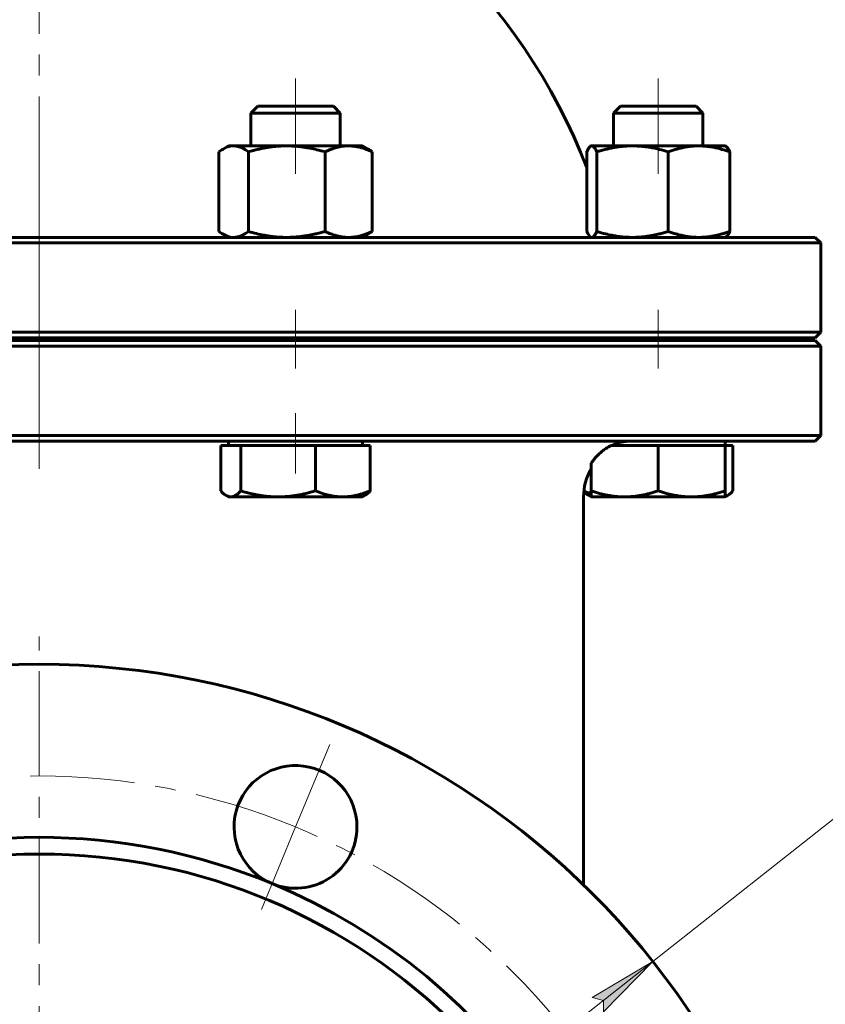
# Model space of a CAD drawing. Header units: millimetres. Extents: x 0 to 594, y 0 to 420.
# Tile 14 of 17: x 422 to 480, y 203 to 273. Entities that reach past the tile are written whole.
import ezdxf

# ---------------------------------------------------------------- set-up
doc = ezdxf.new("R2010")
doc.units = ezdxf.units.MM
for name, pattern in [('K5LT_AXLED', [12, 7.5, -1.5, 1.5, -1.5]), ('K5LT_BASIC', [0]), ('K5LT_THIN', [0])]:
    doc.linetypes.add(name, pattern=pattern)
doc.layers.add('Системный слой', color=7, linetype='Continuous')
doc.layers.add('Системный слой (1)', color=7, linetype='Continuous', true_color=0x6c6c6c)
doc.styles.add('KDIMTEXTSTYLE', font='txt', dxfattribs={"width": 0.96, "oblique": 15, "height": 5})
doc.styles.add('KTEXTSTYLE', font='txt', dxfattribs={"width": 0.96, "height": 5})
doc.dimstyles.new('KDIMSTYLE (0.40)', dxfattribs={"dimtxt": 5, "dimasz": 1, "dimexe": 2, "dimexo": 0, "dimgap": 1, "dimtad": 1, "dimlfac": 2.5, "dimtxsty": 'KDIMTEXTSTYLE', "dimsah": 1, "dimcen": 0, "dimdle": 1, "dimadec": 0, "dimazin": 0, "dimtfac": 0.667, "dimtmove": 0, "dimatfit": 3, "dimfxl": 1, "dimtvp": 1, "dimtolj": 1, "dimtzin": 0, "dimarcsym": 0})

# ---------------------------------------------------------------- blocks, each defined once
blk = doc.blocks.new('U58')
at = {"layer": 'Системный слой (1)', "color": 143, "linetype": 'K5LT_BASIC', "lineweight": 60, "true_color": 0x33acca}
for start, end in [(106.60152, 159.04859), (20.93284, 73.39848)]:
    blk.add_arc((423.335, 247.501), 42, start, end, dxfattribs=at)
blk = doc.blocks.new('U59')
at = {"layer": 'Системный слой (1)', "color": 143, "linetype": 'K5LT_BASIC', "lineweight": 60, "true_color": 0x33acca}
for p, q in [((439.788, 266.92), (438.995, 266.92)), ((444.413, 266.92), (439.788, 266.92))]:
    blk.add_line(p, q, dxfattribs=at)
blk = doc.blocks.new('U62')
at = {"layer": 'Системный слой (1)', "color": 143, "linetype": 'K5LT_BASIC', "lineweight": 60, "true_color": 0x33acca}
for p, q in [((464.888, 242.81), (464.472, 242.654)), ((465.352, 242.9), (464.888, 242.81)), ((465.708, 242.92), (465.352, 242.9)), ((464.472, 242.654), (464.365, 242.6))]:
    blk.add_line(p, q, dxfattribs=at)
blk = doc.blocks.new('U65')
at = {"layer": 'Системный слой (1)', "color": 143, "linetype": 'K5LT_BASIC', "lineweight": 60, "true_color": 0x33acca}
for p, q in [((462.563, 257.949), (462.637, 257.798)), ((462.637, 257.798), (462.73, 257.65)), ((462.73, 257.65), (462.819, 257.558)), ((462.819, 257.558), (462.841, 257.544)), ((462.841, 257.544), (462.868, 257.531)), ((462.868, 257.531), (462.895, 257.523)), ((462.895, 257.523), (462.922, 257.52))]:
    blk.add_line(p, q, dxfattribs=at)
blk = doc.blocks.new('U68')
at = {"layer": 'Системный слой (1)', "color": 143, "linetype": 'K5LT_BASIC', "lineweight": 60, "true_color": 0x33acca}
for p, q in [((462.357, 239.337), (462.531, 239.269)), ((462.531, 239.269), (462.706, 239.206)), ((462.706, 239.206), (462.881, 239.149))]:
    blk.add_line(p, q, dxfattribs=at)
blk = doc.blocks.new('U69')
at = {"layer": 'Системный слой (1)', "color": 143, "linetype": 'K5LT_BASIC', "lineweight": 60, "true_color": 0x33acca}
for p, q in [((472.524, 257.545), (472.613, 257.623)), ((472.613, 257.623), (472.706, 257.756)), ((472.706, 257.756), (472.805, 257.949)), ((472.523, 257.544), (472.524, 257.545))]:
    blk.add_line(p, q, dxfattribs=at)
blk = doc.blocks.new('U71')
at = {"layer": 'Системный слой (1)', "color": 143, "linetype": 'K5LT_BASIC', "lineweight": 60, "true_color": 0x33acca}
for p, q in [((436.35, 239.349), (436.484, 239.211)), ((436.484, 239.211), (436.612, 239.101)), ((436.612, 239.101), (436.735, 239.018)), ((436.735, 239.018), (436.846, 238.964)), ((436.846, 238.964), (436.957, 238.931)), ((436.957, 238.931), (437.068, 238.92))]:
    blk.add_line(p, q, dxfattribs=at)
blk = doc.blocks.new('U72')
at = {"layer": 'Системный слой (1)', "color": 143, "linetype": 'K5LT_BASIC', "lineweight": 60, "true_color": 0x33acca}
for p, q in [((467.681, 266.92), (464.972, 266.92)), ((470.391, 266.92), (467.681, 266.92))]:
    blk.add_line(p, q, dxfattribs=at)
blk = doc.blocks.new('U73')
at = {"layer": 'Системный слой (1)', "color": 143, "linetype": 'K5LT_BASIC', "lineweight": 60, "true_color": 0x33acca}
for p, q in [((436.21, 257.949), (436.313, 257.874)), ((436.313, 257.874), (436.413, 257.807)), ((436.413, 257.807), (436.511, 257.747)), ((436.511, 257.747), (436.77, 257.621)), ((436.77, 257.621), (437.02, 257.545)), ((437.02, 257.545), (437.267, 257.52))]:
    blk.add_line(p, q, dxfattribs=at)
blk = doc.blocks.new('U76')
at = {"layer": 'Системный слой (1)', "color": 143, "linetype": 'K5LT_BASIC', "lineweight": 60, "true_color": 0x33acca}
for p, q in [((472.902, 239.211), (473.035, 239.349)), ((472.481, 238.944), (472.537, 238.963)), ((472.537, 238.963), (472.594, 238.988)), ((472.594, 238.988), (472.651, 239.018)), ((472.651, 239.018), (472.773, 239.101)), ((472.773, 239.101), (472.902, 239.211))]:
    blk.add_line(p, q, dxfattribs=at)
blk = doc.blocks.new('U77')
at = {"layer": 'Системный слой (1)', "color": 143, "linetype": 'K5LT_BASIC', "lineweight": 60, "true_color": 0x33acca}
for p, q in [((462.752, 263.979), (462.661, 263.845)), ((462.841, 264.057), (462.752, 263.979)), ((462.868, 264.07), (462.841, 264.057)), ((462.895, 264.078), (462.868, 264.07)), ((462.922, 264.08), (462.895, 264.078)), ((462.661, 263.845), (462.563, 263.651))]:
    blk.add_line(p, q, dxfattribs=at)
blk = doc.blocks.new('U78')
at = {"layer": 'Системный слой (1)', "color": 143, "linetype": 'K5LT_BASIC', "lineweight": 60, "true_color": 0x33acca}
for p, q in [((436.769, 263.979), (436.511, 263.853)), ((437.021, 264.055), (436.769, 263.979)), ((437.267, 264.08), (437.021, 264.055)), ((436.313, 263.727), (436.21, 263.651)), ((436.413, 263.794), (436.313, 263.727)), ((436.511, 263.853), (436.413, 263.794))]:
    blk.add_line(p, q, dxfattribs=at)
blk = doc.blocks.new('U80')
at = {"layer": 'Системный слой (1)', "color": 143, "linetype": 'K5LT_BASIC', "lineweight": 60, "true_color": 0x33acca}
for p, q in [((472.524, 264.056), (472.523, 264.056)), ((472.546, 264.042), (472.524, 264.056)), ((472.636, 263.95), (472.546, 264.042)), ((472.73, 263.803), (472.636, 263.95)), ((472.805, 263.651), (472.73, 263.803))]:
    blk.add_line(p, q, dxfattribs=at)
blk = doc.blocks.new('U83')
at = {"layer": 'Системный слой (1)', "color": 30, "linetype": 'K5LT_AXLED', "lineweight": 18, "true_color": 0xff8000}
blk.add_line((423.335, 170.92), (423.335, 228.92), dxfattribs=at)
blk = doc.blocks.new('U85')
at = {"layer": 'Системный слой (1)', "color": 30, "linetype": 'K5LT_AXLED', "lineweight": 18, "true_color": 0xff8000}
for p, q in [((441.704, 215.266), (444.153, 221.179)), ((439.255, 209.354), (441.704, 215.266))]:
    blk.add_line(p, q, dxfattribs=at)
for start, end in [(67.5, 112.5), (22.5, 67.5)]:
    blk.add_arc((423.335, 170.92), 48, start, end, dxfattribs=at)
blk = doc.blocks.new('D15')
at = {"layer": 'Системный слой (1)'}
for points in [[(463.771, 202.007), (467.287, 205.622), (462.955, 203.04), (463.755, 202.833)], [(379.383, 136.218), (383.715, 138.8), (382.915, 139.007), (382.9, 139.833)]]:
    blk.add_hatch(color=7, dxfattribs=at).paths.add_polyline_path(points)
at = {"layer": 'Системный слой (1)', "color": 7, "linetype": 'K5LT_THIN', "lineweight": 18, "true_color": 0xffffff}
for p, q in [((467.287, 205.622), (486.981, 221.171)), ((486.981, 221.171), (505.634, 221.171)), ((379.383, 136.218), (467.287, 205.622)), ((462.955, 203.04), (467.287, 205.622)), ((467.287, 205.622), (463.771, 202.007)), ((463.755, 202.833), (462.955, 203.04)), ((463.771, 202.007), (463.755, 202.833)), ((379.383, 136.218), (382.9, 139.833)), ((382.9, 139.833), (382.915, 139.007)), ((383.715, 138.8), (379.383, 136.218)), ((382.915, 139.007), (383.715, 138.8))]:
    blk.add_line(p, q, dxfattribs=at)
blk.add_wipeout([(488.981, 222.171), (488.981, 229.553), (503.048, 229.553), (503.048, 222.171)]).dxf.layer = 'Системный слой (1)'
at = {"layer": 'Системный слой (1)', "color": 7, "char_height": 5, "attachment_point": 1, "style": 'KTEXTSTYLE'}
for s, insert in [('\\fArial|b0|c204|p34;\\H5.0;\\W1.000;\\Q15;\\fGOST Type AU|b0|i0|c204|p34;\\Q15;\\W0.960;⌀', (488.981, 228.759)), ('\\fArial|b0|c204|p34;\\H5.0;\\W1.000;\\Q15;\\fGOST Type AU|b0|i0|c204|p34;\\Q15;\\W0.960;280', (492.289, 228.759))]:
    blk.add_mtext(s, dxfattribs=dict(at, insert=insert))
blk = doc.blocks.new('KDIMARROW_01')
at = {"layer": 'Системный слой'}
blk.add_hatch(color=0, dxfattribs=at).paths.add_polyline_path([(-5, -0.658), (0, 0), (-5, 0.658), (-4.5, 0)])
at = {"layer": 'Системный слой', "color": 0, "linetype": 'K5LT_THIN', "lineweight": 18}
for p, q in [((-4.5, 0), (-5, 0.658)), ((-5, 0.658), (0, 0)), ((0, 0), (-5, -0.658)), ((-5, -0.658), (-4.5, 0))]:
    blk.add_line(p, q, dxfattribs=at)
at = {"layer": 'Системный слой (1)', "color": 0, "linetype": 'K5LT_THIN', "lineweight": 18}
blk.add_line((423.335, 170.92), (422.935, 170.92), dxfattribs=at)
blk = doc.blocks.new('D17')
at = {"layer": 'Системный слой (1)'}
for points in [[(401.226, 201.093), (397.676, 204.675), (400.178, 200.296), (400.399, 201.092)], [(448.994, 137.166), (446.492, 141.544), (446.271, 140.748), (445.444, 140.748)]]:
    blk.add_hatch(color=7, dxfattribs=at).paths.add_polyline_path(points)
at = {"layer": 'Системный слой (1)', "color": 7, "linetype": 'K5LT_THIN', "lineweight": 18, "true_color": 0xffffff}
for p, q in [((397.676, 204.675), (401.226, 201.093)), ((400.178, 200.296), (397.676, 204.675)), ((397.676, 204.675), (448.994, 137.166)), ((400.399, 201.092), (400.178, 200.296)), ((401.226, 201.093), (400.399, 201.092)), ((446.271, 140.748), (446.492, 141.544)), ((446.492, 141.544), (448.994, 137.166)), ((448.994, 137.166), (445.444, 140.748)), ((445.444, 140.748), (446.271, 140.748)), ((448.994, 137.166), (467.681, 112.583)), ((467.681, 112.583), (485.275, 112.583))]:
    blk.add_line(p, q, dxfattribs=at)
blk.add_wipeout([(469.681, 113.583), (469.681, 120.964), (482.732, 120.964), (482.732, 113.583)]).dxf.layer = 'Системный слой (1)'
at = {"layer": 'Системный слой (1)', "color": 7, "char_height": 5, "attachment_point": 1, "style": 'KTEXTSTYLE'}
for s, insert in [('\\fArial|b0|c204|p34;\\H5.0;\\W1.000;\\Q15;\\fGOST Type AU|b0|i0|c204|p34;\\Q15;\\W0.960;⌀', (469.681, 120.17)), ('\\fArial|b0|c204|p34;\\H5.0;\\W1.000;\\Q15;\\fGOST Type AU|b0|i0|c204|p34;\\Q15;\\W0.960;212', (472.989, 120.17))]:
    blk.add_mtext(s, dxfattribs=dict(at, insert=insert))
blk = doc.blocks.new('D18')
at = {"layer": 'Системный слой (1)'}
for points in [[(402.073, 184.087), (397.423, 186.038), (401.41, 182.95), (401.31, 183.77)], [(449.248, 155.802), (445.261, 158.891), (445.361, 158.07), (444.597, 157.753)]]:
    blk.add_hatch(color=7, dxfattribs=at).paths.add_polyline_path(points)
at = {"layer": 'Системный слой (1)', "color": 7, "linetype": 'K5LT_THIN', "lineweight": 18, "true_color": 0xffffff}
for p, q in [((363.856, 205.622), (346.659, 205.622)), ((397.423, 186.038), (363.856, 205.622)), ((397.423, 186.038), (402.073, 184.087)), ((401.41, 182.95), (397.423, 186.038)), ((449.248, 155.802), (397.423, 186.038)), ((402.073, 184.087), (401.31, 183.77)), ((401.31, 183.77), (401.41, 182.95)), ((445.361, 158.07), (445.261, 158.891)), ((445.261, 158.891), (449.248, 155.802)), ((444.597, 157.753), (445.361, 158.07)), ((449.248, 155.802), (444.597, 157.753))]:
    blk.add_line(p, q, dxfattribs=at)
blk.add_wipeout([(348.659, 206.622), (348.659, 214.004), (361.328, 214.004), (361.328, 206.622)]).dxf.layer = 'Системный слой (1)'
at = {"layer": 'Системный слой (1)', "color": 7, "char_height": 5, "attachment_point": 1, "style": 'KTEXTSTYLE'}
for s, insert in [('\\fArial|b0|c204|p34;\\H5.0;\\W1.000;\\Q15;\\fGOST Type AU|b0|i0|c204|p34;\\Q15;\\W0.960;⌀', (348.659, 213.21)), ('\\fArial|b0|c204|p34;\\H5.0;\\W1.000;\\Q15;\\fGOST Type AU|b0|i0|c204|p34;\\Q15;\\W0.960;150', (351.966, 213.21))]:
    blk.add_mtext(s, dxfattribs=dict(at, insert=insert))

msp = doc.modelspace()

# ---------------------------------------------------------------- linework, layer by layer
at = {"layer": 'Системный слой (1)', "color": 30, "linetype": 'K5LT_AXLED', "lineweight": 18, "true_color": 0xff8000}
for p, q in [((423.3352, 248.1202), (423.3352, 388.5202)), ((441.704, 268.9202), (441.704, 262.0802)), ((467.6814, 268.9202), (467.6814, 262.0802)), ((423.3352, 240.9202), (423.3352, 262.4897)), ((441.704, 252.3202), (441.704, 248.1202)), ((467.6814, 252.3202), (467.6814, 248.1202)), ((441.704, 244.9202), (441.704, 240.6002))]:
    msp.add_line(p, q, dxfattribs=at)
at = {"layer": 'Системный слой (1)', "color": 143, "linetype": 'K5LT_BASIC', "lineweight": 60, "true_color": 0x33acca}
for p, q in [((438.9948, 266.9202), (438.504, 266.4294)), ((444.4133, 266.9202), (444.904, 266.4294)), ((464.9722, 266.9202), (464.4814, 266.4294)), ((470.3907, 266.9202), (470.8814, 266.4294)), ((438.504, 264.0802), (438.504, 266.4294)), ((438.504, 266.4294), (439.4413, 266.4294)), ((439.4413, 266.4294), (444.904, 266.4294)), ((444.904, 264.0802), (444.904, 266.4294)), ((464.4814, 264.0802), (464.4814, 266.4294)), ((464.4814, 266.4294), (467.6814, 266.4294)), ((467.6814, 266.4294), (470.8814, 266.4294)), ((470.8814, 264.0802), (470.8814, 266.4294)), ((436.904, 264.0802), (436.511, 263.8533)), ((436.904, 264.0802), (437.2673, 264.0802)), ((437.2673, 264.0802), (441.072, 264.0802)), ((441.072, 264.0802), (445.5088, 264.0802)), ((445.5088, 264.0802), (446.504, 264.0802)), ((446.504, 264.0802), (446.8971, 263.8533)), ((462.8407, 264.0567), (462.8393, 264.0559)), ((462.8814, 264.0802), (462.8408, 264.0567)), ((462.8814, 264.0802), (462.9218, 264.0802)), ((462.9218, 264.0802), (465.8395, 264.0802)), ((465.8395, 264.0802), (470.5991, 264.0802)), ((470.5991, 264.0802), (472.4814, 264.0802)), ((472.4814, 264.0802), (472.5221, 264.0567)), ((472.5221, 264.0567), (472.5236, 264.0559)), ((436.2097, 263.6515), (436.2097, 257.9489)), ((438.3249, 263.6515), (438.3249, 257.9489)), ((443.8192, 263.6515), (443.8192, 257.9489)), ((447.1983, 263.6515), (447.1983, 257.9489)), ((462.5642, 263.6536), (462.5583, 263.6515)), ((462.5583, 263.6515), (462.5583, 262.5194)), ((462.5632, 263.6515), (462.5632, 257.9489)), ((463.2804, 263.6515), (463.2804, 257.9489)), ((468.3986, 263.6515), (468.3986, 257.9489)), ((472.7997, 263.6515), (472.7997, 257.9489)), ((472.8045, 263.6515), (472.8045, 257.9489)), ((436.904, 257.5202), (436.511, 257.7471)), ((446.504, 257.5202), (446.8971, 257.7471)), ((367.3352, 257.1202), (479.3352, 257.1202)), ((478.9352, 257.5202), (367.7352, 257.5202)), ((462.8814, 257.5202), (462.8408, 257.5437)), ((472.4814, 257.5202), (472.5221, 257.5437)), ((472.5221, 257.5437), (472.5236, 257.5445)), ((478.9352, 257.5202), (479.3352, 257.1202)), ((479.3352, 250.7202), (479.3352, 257.1202)), ((479.3352, 250.7202), (367.3352, 250.7202)), ((478.9352, 250.3202), (479.3352, 250.7202)), ((367.7352, 250.3202), (478.9352, 250.3202)), ((478.9352, 250.1202), (367.7352, 250.1202)), ((438.504, 250.1202), (438.504, 250.3202)), ((444.904, 250.1202), (444.904, 250.3202)), ((463.3352, 250.1202), (463.3352, 250.3202)), ((464.4814, 250.1202), (464.4814, 250.3202)), ((470.8814, 250.1202), (470.8814, 250.3202)), ((478.9352, 250.1202), (479.3352, 249.7202)), ((367.3352, 249.7202), (479.3352, 249.7202)), ((479.3352, 243.3202), (479.3352, 249.7202)), ((479.3352, 243.3202), (367.3352, 243.3202)), ((367.7352, 242.9202), (478.9352, 242.9202)), ((436.904, 242.6002), (436.904, 242.9202)), ((446.504, 242.6002), (446.504, 242.9202)), ((472.4814, 242.6002), (472.4814, 242.9202)), ((478.9352, 242.9202), (479.3352, 243.3202)), ((436.3503, 242.6002), (436.3503, 239.3489)), ((436.3503, 242.6002), (437.0676, 242.6002)), ((437.0676, 242.6002), (437.7848, 242.6002)), ((437.7848, 242.6002), (440.4617, 242.6002)), ((437.7848, 242.6002), (437.7848, 239.3489)), ((440.4617, 242.6002), (443.1385, 242.6002)), ((443.1385, 242.6002), (443.1385, 239.3489)), ((443.1385, 242.6002), (445.0981, 242.6002)), ((445.0981, 242.6002), (447.0577, 242.6002)), ((447.0577, 242.6002), (447.0577, 239.3489)), ((464.3211, 242.6002), (465.2814, 242.6002)), ((465.2814, 242.6002), (467.6814, 242.6002)), ((467.6814, 242.6002), (470.0814, 242.6002)), ((467.6814, 242.6002), (467.6814, 239.3489)), ((470.0814, 242.6002), (472.4814, 242.6002)), ((472.4814, 242.6002), (473.0351, 242.6002)), ((472.4814, 242.6002), (472.4814, 239.3489)), ((473.0351, 242.6002), (473.0351, 239.3489)), ((462.8814, 241.3352), (462.8814, 239.3489)), ((462.8814, 238.9202), (462.8814, 239.3489)), ((472.4814, 239.3489), (472.4814, 238.9202)), ((436.904, 238.9202), (436.7347, 239.0179)), ((437.0676, 238.9202), (436.904, 238.9202)), ((440.4617, 238.9202), (437.0676, 238.9202)), ((445.0981, 238.9202), (440.4617, 238.9202)), ((446.504, 238.9202), (445.0981, 238.9202)), ((446.504, 238.9202), (446.6734, 239.0179)), ((462.3352, 238.9202), (462.3352, 236.1644)), ((462.8814, 238.9202), (462.7121, 239.0179)), ((465.2814, 238.9202), (462.8814, 238.9202)), ((470.0814, 238.9202), (465.2814, 238.9202)), ((472.4814, 238.9202), (470.0814, 238.9202)), ((472.4814, 238.9202), (472.6508, 239.0179)), ((462.3352, 236.1644), (462.3352, 211.1073))]:
    msp.add_line(p, q, dxfattribs=at)
for radius in [56, 42.4]:
    msp.add_circle((423.3352, 170.9202), radius, dxfattribs=at)
for centre, radius, start, end in [((466.3352, 238.9202), 4, 149.757647, 180), ((441.704, 215.2664), 4.4, 0, 247.5), ((441.704, 215.2664), 4.4, 247.5, 0), ((423.3352, 170.9202), 43.6, 67.5, 112.5), ((423.3352, 170.9202), 43.6, 0, 67.5)]:
    msp.add_arc(centre, radius, start, end, dxfattribs=at)
for points, knots in [([(438.3249, 263.6515), (438.2335, 263.7206), (438.0802, 263.8249), (437.8893, 263.9278), (437.7247, 263.9982), (437.5733, 264.0453), (437.4164, 264.074), (437.3176, 264.0802), (437.2673, 264.0802)], [0, 0, 0, 0, 2.0992976, 3.6661943, 4.8141621, 6.3662407, 7.6678686, 9, 9, 9, 9]), ([(441.072, 264.0802), (440.9523, 264.0802), (440.7173, 264.0751), (440.3669, 264.0523), (440.0281, 264.0164), (439.6964, 263.9687), (439.3661, 263.9093), (439.0304, 263.8377), (438.6839, 263.7526), (438.4464, 263.6869), (438.3249, 263.6515)], [0, 0, 0, 0, 1.5561945, 3.0194364, 4.4038421, 5.7276839, 7.0281179, 8.3245101, 9.6434552, 11, 11, 11, 11]), ([(443.8192, 263.6515), (443.6182, 263.71), (443.2475, 263.8088), (442.8084, 263.9039), (442.4607, 263.966), (442.1329, 264.0147), (441.764, 264.0543), (441.396, 264.0761), (441.1702, 264.0802), (441.072, 264.0802)], [0, 0, 0, 0, 1.9742513, 3.7680806, 4.7008541, 5.7979446, 7.4303614, 8.8873454, 10, 10, 10, 10]), ([(445.5088, 264.0802), (445.4351, 264.0802), (445.2906, 264.0751), (445.0751, 264.0523), (444.8667, 264.0164), (444.6627, 263.9687), (444.4596, 263.9093), (444.2531, 263.8377), (444.04, 263.7526), (443.8939, 263.6869), (443.8192, 263.6515)], [0, 0, 0, 0, 1.5561945, 3.0194364, 4.4038421, 5.7276839, 7.0281179, 8.3245101, 9.6434552, 11, 11, 11, 11]), ([(447.1983, 263.6515), (447.0523, 263.7206), (446.8074, 263.8249), (446.5024, 263.9278), (446.2394, 263.9982), (445.9976, 264.0453), (445.747, 264.074), (445.5891, 264.0802), (445.5088, 264.0802)], [0, 0, 0, 0, 2.0992976, 3.6661943, 4.8141621, 6.3662407, 7.6678686, 9, 9, 9, 9]), ([(462.5583, 263.6515), (462.5839, 263.7074), (462.6316, 263.8036), (462.6964, 263.9107), (462.756, 263.9882), (462.8025, 264.0322), (462.8304, 264.0508), (462.8393, 264.0559)], [0, 0, 0, 0, 1.9873205, 3.838925, 5.4823064, 7.2028482, 8, 8, 8, 8]), ([(463.2804, 263.6515), (463.2494, 263.7206), (463.1974, 263.8249), (463.1327, 263.9278), (463.0769, 263.9982), (463.0255, 264.0453), (462.9723, 264.074), (462.9388, 264.0802), (462.9218, 264.0802)], [0, 0, 0, 0, 2.0992976, 3.6661943, 4.8141621, 6.3662407, 7.6678686, 9, 9, 9, 9]), ([(465.8395, 264.0802), (465.7279, 264.0802), (465.509, 264.0751), (465.1826, 264.0523), (464.867, 264.0164), (464.558, 263.9687), (464.2503, 263.9093), (463.9376, 263.8377), (463.6148, 263.7526), (463.3936, 263.6869), (463.2804, 263.6515)], [0, 0, 0, 0, 1.5561945, 3.0194364, 4.4038421, 5.7276839, 7.0281179, 8.3245101, 9.6434552, 11, 11, 11, 11]), ([(468.3986, 263.6515), (468.1774, 263.7206), (467.8064, 263.8249), (467.3445, 263.9278), (466.9462, 263.9982), (466.5799, 264.0453), (466.2003, 264.074), (465.9611, 264.0802), (465.8395, 264.0802)], [0, 0, 0, 0, 2.0992976, 3.6661943, 4.8141621, 6.3662407, 7.6678686, 9, 9, 9, 9]), ([(470.5991, 264.0802), (470.5032, 264.0802), (470.315, 264.0751), (470.0343, 264.0523), (469.7629, 264.0164), (469.4972, 263.9687), (469.2326, 263.9093), (468.9637, 263.8377), (468.6862, 263.7526), (468.4959, 263.6869), (468.3986, 263.6515)], [0, 0, 0, 0, 1.5561945, 3.0194364, 4.4038421, 5.7276839, 7.0281179, 8.3245101, 9.6434552, 11, 11, 11, 11]), ([(472.7997, 263.6515), (472.6095, 263.7206), (472.2905, 263.8249), (471.8932, 263.9278), (471.5508, 263.9982), (471.2358, 264.0453), (470.9094, 264.074), (470.7037, 264.0802), (470.5991, 264.0802)], [0, 0, 0, 0, 2.0992976, 3.6661943, 4.8141621, 6.3662407, 7.6678686, 9, 9, 9, 9]), ([(472.5221, 264.0567), (472.5418, 264.0454), (472.5789, 264.0163), (472.6344, 263.9521), (472.6927, 263.8651), (472.7478, 263.7635), (472.7855, 263.683), (472.7997, 263.6515)], [0, 0, 0, 0, 1.7965614, 3.3798847, 4.9691862, 6.8869487, 8, 8, 8, 8]), ([(437.2673, 257.5202), (437.3134, 257.5202), (437.4039, 257.5253), (437.5388, 257.5482), (437.6692, 257.584), (437.7969, 257.6318), (437.9241, 257.6911), (438.0533, 257.7627), (438.1867, 257.8479), (438.2781, 257.9135), (438.3249, 257.9489)], [0, 0, 0, 0, 1.5561945, 3.0194364, 4.4038421, 5.7276839, 7.0281179, 8.3245101, 9.6434552, 11, 11, 11, 11]), ([(438.3249, 257.9489), (438.5259, 257.8904), (438.8966, 257.7916), (439.3357, 257.6965), (439.6834, 257.6345), (440.0112, 257.5857), (440.3801, 257.5461), (440.7481, 257.5243), (440.9739, 257.5202), (441.072, 257.5202)], [0, 0, 0, 0, 1.9742513, 3.7680806, 4.7008541, 5.7979446, 7.4303614, 8.8873454, 10, 10, 10, 10]), ([(441.072, 257.5202), (441.1918, 257.5202), (441.4268, 257.5253), (441.7772, 257.5482), (442.116, 257.584), (442.4477, 257.6318), (442.778, 257.6911), (443.1137, 257.7627), (443.4602, 257.8479), (443.6977, 257.9135), (443.8192, 257.9489)], [0, 0, 0, 0, 1.5561945, 3.0194364, 4.4038421, 5.7276839, 7.0281179, 8.3245101, 9.6434552, 11, 11, 11, 11]), ([(443.8192, 257.9489), (443.9652, 257.8798), (444.2101, 257.7755), (444.5151, 257.6726), (444.7781, 257.6023), (445.0199, 257.5552), (445.2705, 257.5264), (445.4284, 257.5202), (445.5088, 257.5202)], [0, 0, 0, 0, 2.0992976, 3.6661943, 4.8141621, 6.3662407, 7.6678686, 9, 9, 9, 9]), ([(445.5088, 257.5202), (445.5824, 257.5202), (445.7269, 257.5253), (445.9425, 257.5482), (446.1508, 257.584), (446.3548, 257.6318), (446.558, 257.6911), (446.7644, 257.7627), (446.9775, 257.8479), (447.1236, 257.9135), (447.1983, 257.9489)], [0, 0, 0, 0, 1.5561945, 3.0194364, 4.4038421, 5.7276839, 7.0281179, 8.3245101, 9.6434552, 11, 11, 11, 11]), ([(462.9218, 257.5202), (462.9374, 257.5202), (462.9681, 257.5253), (463.0138, 257.5482), (463.058, 257.584), (463.1013, 257.6318), (463.1445, 257.6911), (463.1883, 257.7627), (463.2335, 257.8479), (463.2645, 257.9135), (463.2804, 257.9489)], [0, 0, 0, 0, 1.5561945, 3.0194364, 4.4038421, 5.7276839, 7.0281179, 8.3245101, 9.6434552, 11, 11, 11, 11]), ([(463.2804, 257.9489), (463.5015, 257.8798), (463.8725, 257.7755), (464.3345, 257.6726), (464.7328, 257.6023), (465.099, 257.5552), (465.4786, 257.5264), (465.7178, 257.5202), (465.8395, 257.5202)], [0, 0, 0, 0, 2.0992976, 3.6661943, 4.8141621, 6.3662407, 7.6678686, 9, 9, 9, 9]), ([(465.8395, 257.5202), (465.951, 257.5202), (466.1699, 257.5253), (466.4964, 257.5482), (466.812, 257.584), (467.121, 257.6318), (467.4287, 257.6911), (467.7414, 257.7627), (468.0641, 257.8479), (468.2854, 257.9135), (468.3986, 257.9489)], [0, 0, 0, 0, 1.5561945, 3.0194364, 4.4038421, 5.7276839, 7.0281179, 8.3245101, 9.6434552, 11, 11, 11, 11]), ([(468.3986, 257.9489), (468.5888, 257.8798), (468.9078, 257.7755), (469.305, 257.6726), (469.6475, 257.6023), (469.9624, 257.5552), (470.2888, 257.5264), (470.4945, 257.5202), (470.5991, 257.5202)], [0, 0, 0, 0, 2.0992976, 3.6661943, 4.8141621, 6.3662407, 7.6678686, 9, 9, 9, 9]), ([(470.5991, 257.5202), (470.695, 257.5202), (470.8833, 257.5253), (471.164, 257.5482), (471.4353, 257.584), (471.7011, 257.6318), (471.9656, 257.6911), (472.2345, 257.7627), (472.5121, 257.8479), (472.7023, 257.9135), (472.7997, 257.9489)], [0, 0, 0, 0, 1.5561945, 3.0194364, 4.4038421, 5.7276839, 7.0281179, 8.3245101, 9.6434552, 11, 11, 11, 11]), ([(472.7997, 257.9489), (472.7746, 257.893), (472.7276, 257.7967), (472.6637, 257.6893), (472.6048, 257.6114), (472.5587, 257.5674), (472.5309, 257.5488), (472.5221, 257.5437)], [0, 0, 0, 0, 1.9771957, 3.8228541, 5.4669918, 7.1962948, 8, 8, 8, 8]), ([(462.8814, 241.3352), (462.9165, 241.3872), (462.9745, 241.4691), (463.0947, 241.6256), (463.236, 241.7906), (463.4373, 241.9948), (463.6639, 242.192), (463.9622, 242.4081), (464.1872, 242.5357), (464.3211, 242.6002)], [0, 0, 0, 0, 0.9355593, 1.5021576, 2.9717341, 4.2284344, 5.8955777, 7.6214883, 10, 10, 10, 10]), ([(462.8811, 240.9354), (462.8701, 240.9142), (462.8589, 240.8945), (462.8329, 240.8479), (462.8182, 240.8208), (462.7894, 240.7663), (462.7753, 240.7389), (462.7478, 240.6837), (462.7344, 240.656), (462.7213, 240.6281)], [2.0371762, 2.0371762, 2.0371762, 2.0371762, 3.2192371, 3.2192371, 4.8288557, 4.8288557, 6.4384743, 6.4384743, 8.0468885, 8.0468885, 8.0468885, 8.0468885]), ([(437.0676, 238.9202), (437.0988, 238.9202), (437.1602, 238.9253), (437.2517, 238.9481), (437.3401, 238.984), (437.4268, 239.0317), (437.513, 239.091), (437.6006, 239.1627), (437.6911, 239.2478), (437.7531, 239.3135), (437.7848, 239.3489)], [0, 0, 0, 0, 1.5561945, 3.0194364, 4.4038421, 5.7276839, 7.0281179, 8.3245101, 9.6434552, 11, 11, 11, 11]), ([(437.7848, 239.3489), (437.9807, 239.2904), (438.3419, 239.1916), (438.7698, 239.0964), (439.1086, 239.0344), (439.428, 238.9857), (439.7875, 238.946), (440.146, 238.9243), (440.366, 238.9202), (440.4617, 238.9202)], [0, 0, 0, 0, 1.9742513, 3.7680806, 4.7008541, 5.7979446, 7.4303614, 8.8873454, 10, 10, 10, 10]), ([(440.4617, 238.9202), (440.5784, 238.9202), (440.8074, 238.9253), (441.1488, 238.9481), (441.4789, 238.984), (441.8022, 239.0317), (442.124, 239.091), (442.4511, 239.1627), (442.7887, 239.2478), (443.0201, 239.3135), (443.1385, 239.3489)], [0, 0, 0, 0, 1.5561945, 3.0194364, 4.4038421, 5.7276839, 7.0281179, 8.3245101, 9.6434552, 11, 11, 11, 11]), ([(443.1385, 239.3489), (443.3079, 239.2797), (443.592, 239.1755), (443.9457, 239.0726), (444.2507, 239.0022), (444.5311, 238.9551), (444.8218, 238.9264), (445.005, 238.9202), (445.0981, 238.9202)], [0, 0, 0, 0, 2.0992976, 3.6661943, 4.8141621, 6.3662407, 7.6678686, 9, 9, 9, 9]), ([(445.0981, 238.9202), (445.1835, 238.9202), (445.3512, 238.9253), (445.6012, 238.9481), (445.8428, 238.984), (446.0794, 239.0317), (446.315, 239.091), (446.5545, 239.1627), (446.8016, 239.2478), (446.971, 239.3135), (447.0577, 239.3489)], [0, 0, 0, 0, 1.5561945, 3.0194364, 4.4038421, 5.7276839, 7.0281179, 8.3245101, 9.6434552, 11, 11, 11, 11]), ([(447.0577, 239.3489), (447.0101, 239.2958), (446.922, 239.205), (446.7939, 239.0953), (446.7141, 239.0414), (446.6734, 239.0179)], [0, 0, 0, 0, 2.094107, 3.9598557, 6, 6, 6, 6]), ([(462.7121, 239.0179), (462.6719, 239.0411), (462.5953, 239.0927), (462.4761, 239.1938), (462.3968, 239.2736), (462.3551, 239.3188)], [0, 0, 0, 0, 2.1505123, 4.0134917, 6, 6, 6, 6]), ([(462.8814, 239.3489), (463.0889, 239.2797), (463.4368, 239.1755), (463.87, 239.0726), (464.2435, 239.0022), (464.587, 238.9551), (464.943, 238.9264), (465.1673, 238.9202), (465.2814, 238.9202)], [0, 0, 0, 0, 2.0992976, 3.6661943, 4.8141621, 6.3662407, 7.6678686, 9, 9, 9, 9]), ([(465.2814, 238.9202), (465.386, 238.9202), (465.5913, 238.9253), (465.8975, 238.9481), (466.1935, 238.984), (466.4833, 239.0317), (466.7718, 239.091), (467.0651, 239.1627), (467.3678, 239.2478), (467.5753, 239.3135), (467.6814, 239.3489)], [0, 0, 0, 0, 1.5561945, 3.0194364, 4.4038421, 5.7276839, 7.0281179, 8.3245101, 9.6434552, 11, 11, 11, 11]), ([(467.6814, 239.3489), (467.8889, 239.2797), (468.2368, 239.1755), (468.67, 239.0726), (469.0435, 239.0022), (469.387, 238.9551), (469.743, 238.9264), (469.9673, 238.9202), (470.0814, 238.9202)], [0, 0, 0, 0, 2.0992976, 3.6661943, 4.8141621, 6.3662407, 7.6678686, 9, 9, 9, 9]), ([(470.0814, 238.9202), (470.186, 238.9202), (470.3913, 238.9253), (470.6975, 238.9481), (470.9935, 238.984), (471.2833, 239.0317), (471.5718, 239.091), (471.8651, 239.1627), (472.1678, 239.2478), (472.3753, 239.3135), (472.4814, 239.3489)], [0, 0, 0, 0, 1.5561945, 3.0194364, 4.4038421, 5.7276839, 7.0281179, 8.3245101, 9.6434552, 11, 11, 11, 11])]:
    msp.add_open_spline(points, degree=3, knots=knots, dxfattribs=at)
for points in [[(446.8971, 263.8533), (446.9938, 263.7975), (447.0936, 263.7307), (447.1983, 263.6515)], [(447.1983, 257.9489), (447.0936, 257.8697), (446.9938, 257.803), (446.8971, 257.7471)]]:
    msp.add_open_spline(points, degree=3, dxfattribs=at)

# ---------------------------------------------------------------- block references
at = {"layer": 'Системный слой (1)'}
for name in ['U58', 'U59', 'U72', 'U78', 'U77', 'U80', 'U73', 'U65', 'U69', 'U62', 'U71', 'U68', 'U76', 'U83', 'U85']:
    msp.add_blockref(name, (0, 0), dxfattribs=at)

# ---------------------------------------------------------------- next in the draw order: dimensions: what is measured, and where the dimension line sits
at = {"layer": 'Системный слой (1)', "color": 7}
dim = msp.add_diameter_dim_2p(p1=(313.455, 84.1657), p2=(533.2154, 257.6747), dimstyle='KDIMSTYLE (0.40)', override={"dimtih": 1, "dimtoh": 1, "dimpost": '\\fGOST Type AU|b0|c204|p34;\\H5.0;\\W0.960;\\Q15;<>', "dimblk1": 'KDIMARROW_01', "dimblk2": 'KDIMARROW_01', "dimclrt": 7, "dimtol": 1, "dimtp": 0, "dimtm": 0, "dimtdec": 5, "dimtmove": 1, "dimatfit": 2, "dimtolj": 1}, dxfattribs=at)
dim.commit()
dim.dimension.update_dxf_attribs({"geometry": 'D15', "text_midpoint": (488.9814, 221.1712), "dimtype": 163})

# ---------------------------------------------------------------- next in the draw order: dimensions: what is measured, and where the dimension line sits
dim = msp.add_diameter_dim_2p(p1=(359.1876, 255.3067), p2=(487.4829, 86.5337), dimstyle='KDIMSTYLE (0.40)', override={"dimtih": 1, "dimtoh": 1, "dimpost": '\\fGOST Type AU|b0|c204|p34;\\H5.0;\\W0.960;\\Q15;<>', "dimblk1": 'KDIMARROW_01', "dimblk2": 'KDIMARROW_01', "dimclrt": 7, "dimtol": 1, "dimtp": 0, "dimtm": 0, "dimtdec": 5, "dimtmove": 1, "dimatfit": 2, "dimtolj": 1}, dxfattribs=at)
dim.commit()
dim.dimension.update_dxf_attribs({"geometry": 'D17', "text_midpoint": (469.6814, 112.5826), "dimtype": 163})

# ---------------------------------------------------------------- next in the draw order: dimensions: what is measured, and where the dimension line sits
dim = msp.add_diameter_dim_2p(p1=(488.116, 133.1254), p2=(358.5544, 208.7151), dimstyle='KDIMSTYLE (0.40)', override={"dimtih": 1, "dimtoh": 1, "dimpost": '\\fGOST Type AU|b0|c204|p34;\\H5.0;\\W0.960;\\Q15;<>', "dimblk1": 'KDIMARROW_01', "dimblk2": 'KDIMARROW_01', "dimclrt": 7, "dimtol": 1, "dimtp": 0, "dimtm": 0, "dimtdec": 5, "dimtmove": 1, "dimatfit": 2, "dimtolj": 1}, dxfattribs=at)
dim.commit()
dim.dimension.update_dxf_attribs({"geometry": 'D18', "text_midpoint": (361.856, 205.622), "dimtype": 163})

doc.saveas('drawing.dxf')
